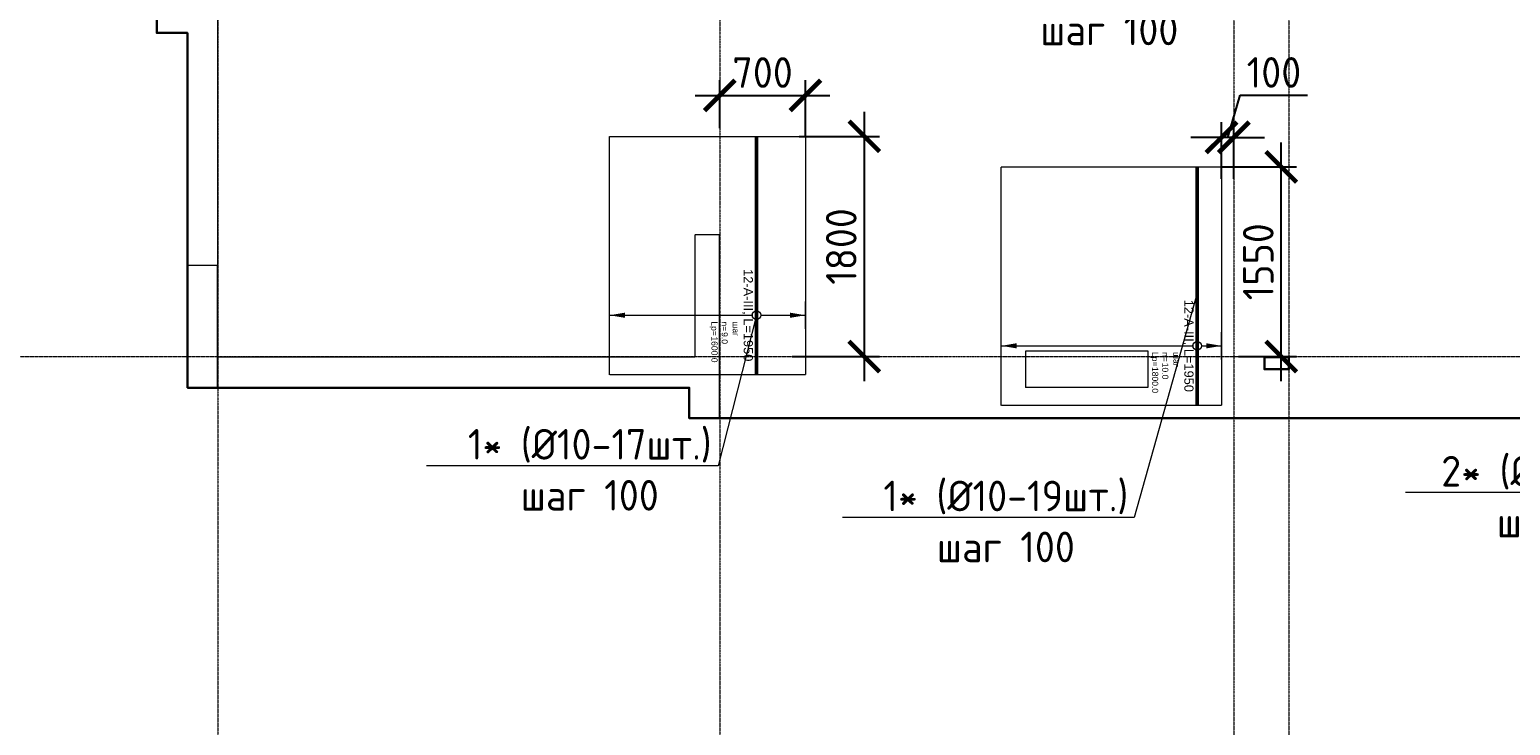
# Model space of a CAD drawing. Header units: millimetres. Extents: x -386473 to 311666, y -59273 to 291770.
# Tile 91 of 132: x 105168 to 117267, y 11801 to 17489. Entities that reach past the tile are written whole.
import ezdxf
from ezdxf import colors
from ezdxf.entities.mleader import LeaderData, LeaderLine
from ezdxf.enums import TextEntityAlignment as Align
from ezdxf.math import Vec2, Vec3

# ---------------------------------------------------------------- set-up
doc = ezdxf.new("R2010")
doc.units = ezdxf.units.MM
doc.set_wipeout_variables(frame=1)
for name, pattern in [('01 Штриховая _4 мм_', [6, 3.5, -2.5]), ('______5', [1100, 800, -100, 100, -100]), ('DASHED', [7, 5, -2, 0]), ('GOST2.303 4', [7, 5, -2, 0]), ('осевая', [50.8, 31.75, -6.35, 6.35, -6.35])]:
    doc.linetypes.add(name, pattern=pattern)
for name, color, linetype, lineweight in [('АрмСтер', 2, 'Continuous', 50), ('контур распр. стерхней', 2, 'GOST2.303 4', 20), ('Оси', 40, '______5', 18), ('Перекрытие ж_бетон', 1, 'Continuous', 30), ('подоснова', 151, 'Continuous', 5), ('РАЗМЕРЫ', 1, 'Continuous', 9), ('Э_отверстия', 2, 'Continuous', 100)]:
    doc.layers.add(name, color=color, linetype=linetype, lineweight=lineweight)
doc.layers.add('АрмСтер_атрибуты', color=2, linetype='Continuous', lineweight=0, plot=False)
doc.layers.add('Колонна_ бетон', color=7, linetype='Continuous', lineweight=50, true_color=0xb4b496)
doc.styles.add('GOST-2.304_Type-B', font='GOST_Common.ttf')
doc.styles.get("Standard").update_dxf_attribs({"font": 'arial.ttf'})
doc.styles.add('Аннотативный', font='arial.ttf')
doc.dimstyles.new('СПДС', dxfattribs={"dimscale": 100, "dimtxt": 2.5, "dimasz": 2.5, "dimexe": 1.25, "dimexo": 0, "dimtad": 1, "dimdec": 0, "dimtxsty": 'GOST-2.304_Type-B', "dimblk": 'ARCHTICK', "dimcen": 2.5, "dimdle": 2, "dimadec": 0, "dimazin": 2, "dimtfac": 0.75, "dimtdec": 0, "dimtmove": 1, "dimatfit": 3, "dimfxl": 1, "dimtolj": 1, "dimarcsym": 1})

# ---------------------------------------------------------------- blocks, each defined once
blk = doc.blocks.new('оси2')
at = {"layer": 'Оси', "color": 16, "linetype": 'осевая', "lineweight": 0, "ltscale": 0.25, "transparency": 33554687}
for p, q in [((983645.5, 5465.4), (983645.8, -20755.1)), ((987745.5, 5465.4), (987745.5, -20739.3)), ((991945.5, 4955.2), (991945.5, -20287.7)), ((992395.5, 4955.2), (992395.5, -20293.6)), ((979200, -14692.9), (1032582.1, -14692.9))]:
    blk.add_line(p, q, dxfattribs=at)
blk = doc.blocks.new('_None')
blk = doc.blocks.new('*U54')
at = {"layer": 'РАЗМЕРЫ'}
for p, q in [((112, 200), (-112, 200)), ((112, -1600), (-112, -1600))]:
    blk.add_line(p, q, dxfattribs=at)
at = {"layer": 'РАЗМЕРЫ', "ltscale": 15}
blk.add_line((0, -1600), (0, 200), dxfattribs=at)
at = {"layer": 'РАЗМЕРЫ'}
for points in [[(0, 200), (21, 75), (-21, 75)], [(0, -1600), (21, -1475), (-21, -1475)]]:
    blk.add_solid(points, dxfattribs=at)
at = {"layer": 'АрмСтер_атрибуты', "color": 215, "ltscale": 15, "style": 'Аннотативный'}
for s, p in [('шаг', (51, -194)), ('Lр=', (50, -368)), ('n=', (51, -285))]:
    blk.add_text(s, height=50, dxfattribs=at).set_placement(p)
at = {"layer": 'АрмСтер_атрибуты', "style": 'Аннотативный', "flags": 8}
blk.add_attdef('ПОЗ', (110, 30), '', height=75, dxfattribs=at)
at = {"layer": 'АрмСтер_атрибуты', "color": 215, "style": 'Аннотативный'}
for tag, p, flags in [('КОЛ', (138, -285), 8), ('ШАГ', (191, -194), 10), ('ШИРИНА', (173, -368), 8)]:
    blk.add_attdef(tag, p, '', height=50, dxfattribs=dict(at, flags=flags))
at = {"layer": 'АрмСтер_атрибуты', "flags": 9}
for tag, p in [('МАССА', (-1034, -1010)), ('ОБОЗНАЧЕНИЕ', (-1034, -1124))]:
    blk.add_attdef(tag, p, '', height=75, dxfattribs=at)
at = {"linetype": 'Continuous', "lineweight": 0}
blk.add_wipeout([(35, 0), (28, 21), (11, 33), (-11, 33), (-28, 21), (-35, 0), (-28, -21), (-11, -33), (11, -33), (28, -21)], dxfattribs=at)
at = {"color": 0, "linetype": 'ByBlock', "lineweight": -2, "ltscale": 100}
blk.add_line((-1463, 0), (487, 0), dxfattribs=at)
at = {"layer": 'РАЗМЕРЫ'}
blk.add_circle((0, 0), 35, dxfattribs=at)
at = {"layer": 'АрмСтер_атрибуты', "style": 'Аннотативный', "flags": 8}
blk.add_attdef('НАИМЕНОВАНИЕ', text='', height=75, dxfattribs=at).set_placement((0, -29), align=Align.TOP_CENTER)
blk = doc.blocks.new('_ArchTick')
at = {"color": 0, "linetype": 'ByBlock', "const_width": 0.15}
blk.add_lwpolyline([(-0.5, -0.5), (0.5, 0.5)], dxfattribs=at)
blk = doc.blocks.new('*D247')
at = {"layer": 'DEFPOINTS', "color": 0, "transparency": 16777216}
for p in [(114907, 16366), (115395, 16366), (115046, 14816)]:
    blk.add_point(p, dxfattribs=at)
at = {"layer": 'РАЗМЕРЫ', "color": 0, "lineweight": -2, "transparency": 16777216}
for p, q in [((115395, 14616), (115395, 16566)), ((114907, 16366), (115520, 16366)), ((115046, 14816), (115520, 14816))]:
    blk.add_line(p, q, dxfattribs=at)
at = {"layer": 'РАЗМЕРЫ', "color": 0, "lineweight": -2, "transparency": 16777216, "xscale": 250, "yscale": 250, "zscale": 250}
for p, rotation in [((115395, 16366), 90), ((115395, 14816), 270)]:
    blk.add_blockref('_ArchTick', p, dxfattribs=dict(at, rotation=rotation))
at = {"layer": 'РАЗМЕРЫ', "color": 0, "lineweight": 0, "transparency": 16777216, "insert": (115207, 15591), "char_height": 250, "attachment_point": 5, "rotation": 90, "style": 'GOST-2.304_Type-B'}
blk.add_mtext('\\A1;1550', dxfattribs=at)
blk = doc.blocks.new('*U252')
at = {"layer": 'РАЗМЕРЫ'}
for p, q in [((112, 400), (-112, 400)), ((112, -1200), (-112, -1200))]:
    blk.add_line(p, q, dxfattribs=at)
at = {"layer": 'РАЗМЕРЫ', "ltscale": 15}
blk.add_line((0, -1200), (0, 400), dxfattribs=at)
at = {"layer": 'РАЗМЕРЫ'}
for points in [[(0, 400), (21, 275), (-21, 275)], [(0, -1200), (21, -1075), (-21, -1075)]]:
    blk.add_solid(points, dxfattribs=at)
at = {"layer": 'АрмСтер_атрибуты', "color": 215, "ltscale": 15, "style": 'Аннотативный'}
for s, p in [('шаг', (51, -194)), ('Lр=', (50, -368)), ('n=', (51, -285))]:
    blk.add_text(s, height=50, dxfattribs=at).set_placement(p)
at = {"layer": 'АрмСтер_атрибуты', "style": 'Аннотативный', "flags": 8}
blk.add_attdef('ПОЗ', (110, 30), '', height=75, dxfattribs=at)
at = {"layer": 'АрмСтер_атрибуты', "color": 215, "style": 'Аннотативный'}
for tag, p, flags in [('КОЛ', (138, -285), 8), ('ШАГ', (191, -194), 10), ('ШИРИНА', (173, -368), 8)]:
    blk.add_attdef(tag, p, '', height=50, dxfattribs=dict(at, flags=flags))
at = {"layer": 'АрмСтер_атрибуты', "flags": 9}
for tag, p in [('МАССА', (-1034, -610)), ('ОБОЗНАЧЕНИЕ', (-1034, -724))]:
    blk.add_attdef(tag, p, '', height=75, dxfattribs=at)
at = {"linetype": 'Continuous', "lineweight": 0}
blk.add_wipeout([(35, 0), (28, 21), (11, 33), (-11, 33), (-28, 21), (-35, 0), (-28, -21), (-11, -33), (11, -33), (28, -21)], dxfattribs=at)
at = {"color": 0, "linetype": 'ByBlock', "lineweight": -2, "ltscale": 100}
blk.add_line((-1463, 0), (487, 0), dxfattribs=at)
at = {"layer": 'РАЗМЕРЫ'}
blk.add_circle((0, 0), 35, dxfattribs=at)
at = {"layer": 'АрмСтер_атрибуты', "style": 'Аннотативный', "flags": 8}
blk.add_attdef('НАИМЕНОВАНИЕ', text='', height=75, dxfattribs=at).set_placement((0, -29), align=Align.TOP_CENTER)
blk = doc.blocks.new('*D266')
at = {"layer": 'DEFPOINTS', "color": 0, "transparency": 16777216}
for p in [(111507, 16951), (110807, 16684), (111507, 16616)]:
    blk.add_point(p, dxfattribs=at)
at = {"layer": 'РАЗМЕРЫ', "color": 0, "lineweight": -2, "transparency": 16777216}
for p, q in [((110807, 16684), (110807, 17076)), ((111507, 16616), (111507, 17076)), ((110607, 16951), (111707, 16951))]:
    blk.add_line(p, q, dxfattribs=at)
at = {"layer": 'РАЗМЕРЫ', "color": 0, "lineweight": -2, "transparency": 16777216, "xscale": 250, "yscale": 250, "zscale": 250, "rotation": 180}
blk.add_blockref('_ArchTick', (110807, 16951), dxfattribs=at)
at = {"layer": 'РАЗМЕРЫ', "color": 0, "lineweight": -2, "transparency": 16777216, "xscale": 250, "yscale": 250, "zscale": 250}
blk.add_blockref('_ArchTick', (111507, 16951), dxfattribs=at)
at = {"layer": 'РАЗМЕРЫ', "color": 0, "lineweight": 0, "transparency": 16777216, "insert": (111157, 17138), "char_height": 250, "attachment_point": 5, "style": 'GOST-2.304_Type-B'}
blk.add_mtext('\\A1;700', dxfattribs=at)
blk = doc.blocks.new('*D267')
at = {"layer": 'DEFPOINTS', "color": 0, "transparency": 16777216}
for p in [(111457, 16616), (111398, 14816), (111988, 14816)]:
    blk.add_point(p, dxfattribs=at)
at = {"layer": 'РАЗМЕРЫ', "color": 0, "lineweight": -2, "transparency": 16777216}
for p, q in [((111988, 16816), (111988, 14616)), ((111457, 16616), (112113, 16616)), ((111398, 14816), (112113, 14816))]:
    blk.add_line(p, q, dxfattribs=at)
at = {"layer": 'РАЗМЕРЫ', "color": 0, "lineweight": -2, "transparency": 16777216, "xscale": 250, "yscale": 250, "zscale": 250}
for p, rotation in [((111988, 16616), 90), ((111988, 14816), 270)]:
    blk.add_blockref('_ArchTick', p, dxfattribs=dict(at, rotation=rotation))
at = {"layer": 'РАЗМЕРЫ', "color": 0, "lineweight": 0, "transparency": 16777216, "insert": (111800, 15716), "char_height": 250, "attachment_point": 5, "rotation": 90, "style": 'GOST-2.304_Type-B'}
blk.add_mtext('\\A1;1800', dxfattribs=at)
blk = doc.blocks.new('*D268')
at = {"layer": 'DEFPOINTS', "color": 0, "transparency": 16777216}
for p in [(114907, 16608), (114907, 16268), (115007, 16268)]:
    blk.add_point(p, dxfattribs=at)
at = {"layer": 'РАЗМЕРЫ', "color": 0, "lineweight": -2, "transparency": 16777216}
for p, q in [((114957, 16608), (115060, 16952)), ((115060, 16952), (115610, 16952)), ((114907, 16268), (114907, 16733)), ((115007, 16268), (115007, 16733)), ((114907, 16608), (114657, 16608)), ((115007, 16608), (114907, 16608)), ((115007, 16608), (114907, 16608)), ((115007, 16608), (115257, 16608))]:
    blk.add_line(p, q, dxfattribs=at)
at = {"layer": 'РАЗМЕРЫ', "color": 0, "lineweight": -2, "transparency": 16777216, "xscale": 250, "yscale": 250, "zscale": 250}
blk.add_blockref('_ArchTick', (114907, 16608), dxfattribs=at)
at = {"layer": 'РАЗМЕРЫ', "color": 0, "lineweight": -2, "transparency": 16777216, "xscale": 250, "yscale": 250, "zscale": 250, "rotation": 180}
blk.add_blockref('_ArchTick', (115007, 16608), dxfattribs=at)
at = {"layer": 'РАЗМЕРЫ', "color": 0, "lineweight": 0, "transparency": 16777216, "insert": (115335, 17139), "char_height": 250, "attachment_point": 5, "style": 'GOST-2.304_Type-B'}
blk.add_mtext('\\A1;100', dxfattribs=at)
blk = doc.blocks.new('стены подвала')
at = {"layer": 'Колонна_ бетон', "color": 252, "linetype": 'DASHED', "lineweight": 0, "ltscale": 0.3, "true_color": 0x939598, "transparency": 33554687}
for p, q in [((-198397, -23775, 160), (-198397, -24025, 160)), ((-197897, -23775, 160), (-197897, -26675, 160)), ((-198147, -24025, 160), (-198397, -24025, 160)), ((-198397, -24025, 160), (-198397, -24025, 160)), ((-198147, -24025, 160), (-198147, -26925, 160)), ((-198147, -24025, 160), (-198147, -24025, 160)), ((-193797, -25675, 160), (-193997, -25675, 160)), ((-193997, -25675, 160), (-193997, -26675, 160)), ((-193997, -25675, 160), (-193997, -25675, 160)), ((-193797, -27175, 160), (-193797, -25675, 160)), ((-193797, -25675, 160), (-193797, -25675, 160)), ((-193997, -26675, 160), (-197897, -26675, 160)), ((-197897, -26675, 160), (-197897, -26675, 160)), ((-193997, -26675, 160), (-193997, -26675, 160)), ((-191297, -26625, 160), (-191297, -26925, 160)), ((-191297, -26625, 160), (-190297, -26625, 160)), ((-190297, -26625, 160), (-190297, -26925, 160)), ((-198147, -26925, 160), (-194047, -26925, 160)), ((-198147, -26925, 160), (-198147, -26925, 160)), ((-194047, -26925, 160), (-194047, -27175, 160)), ((-194047, -26925, 160), (-194047, -26925, 160)), ((-190297, -26925, 160), (-191297, -26925, 160)), ((-193797, -27175, 160), (-194047, -27175, 160)), ((-194047, -27175, 160), (-194047, -27175, 160)), ((-193797, -27175, 160), (-193797, -27175, 160))]:
    blk.add_line(p, q, dxfattribs=at)
at = {"layer": 'Колонна_ бетон', "color": 252, "linetype": 'DASHED', "lineweight": 0, "ltscale": 0.3, "true_color": 0x939598, "transparency": 33554687, "elevation": 160}
for points in [[(-197897, -26675), (-197897, -26425), (-197897, -25925), (-198147, -25925)], [(-197897, -26675), (-197897, -26925)]]:
    blk.add_lwpolyline(points, dxfattribs=at)
blk.add_lwpolyline([(-197897, -25925), (-198147, -25925), (-198147, -26925), (-197897, -26925)], close=True, dxfattribs=at)
blk = doc.blocks.new('отверстия')
at = {"layer": 'Э_отверстия', "color": 5, "lineweight": 30}
blk.add_lwpolyline([(-183897, 74993), (-184097, 74993), (-184097, 74893), (-183897, 74893)], close=True, dxfattribs=at)

msp = doc.modelspace()

# ---------------------------------------------------------------- linework, layer by layer
at = {"layer": 'контур распр. стерхней', "linetype": '01 Штриховая _4 мм_'}
for points in [[(109907.1, 14666.3), (109907.1, 16616.3), (111507.1, 16616.3), (111507.1, 14666.3)], [(113107.1, 14416.3), (113107.1, 16366.3), (114907.1, 16366.3), (114907.1, 14416.3)]]:
    msp.add_lwpolyline(points, close=True, dxfattribs=at)
at = {"layer": 'Перекрытие ж_бетон'}
msp.add_lwpolyline([(106457.1, 14561.5), (110557.1, 14561.4), (110557.1, 14311.5), (147357.1, 14311.5), (147357.1, 14561.5), (153757.1, 14561.5), (153757.1, 31461.5), (106207.2, 31461.5), (106207.2, 17461.5), (106457.1, 17461.5), (106457.1, 14561.5)], dxfattribs=at)

# ---------------------------------------------------------------- block references
at = {"layer": 'подоснова', "color": 2, "ltscale": 0.3}
msp.add_blockref('оси2', (-876938.7, 29509.2), dxfattribs=at)

# ---------------------------------------------------------------- leaders
at = {"layer": 'подоснова', "color": 3, "ltscale": 0.3}
ml = msp.add_multileader_mtext('Standard', dxfattribs=at)
ml.set_content('2* (%%C10-27шт.)\\Pшаг 100', color=3, style='GOST-2.304_Type-B')
ml.set_leader_properties(color=256, linetype='ByLayer', lineweight=15)
ml.set_arrow_properties(name='NONE')
ml.build(insert=Vec2(0, 0))
ml.multileader.update_dxf_attribs({"text_left_attachment_type": 6, "text_right_attachment_type": 6, "dogleg_length": 0.1, "arrow_head_size": 18})
ctx = ml.context
ctx.base_point, ctx.char_height, ctx.arrow_head_size, ctx.landing_gap_size, ctx.plane_origin = Vec3(112891.3, 17728.2), 250, 18, 20, Vec3(106866.5, 22242.9)
ctx.left_attachment, ctx.right_attachment, ctx.text_align_type = 6, 6, 1
notes = []
notes.append((ctx, [(1, (1, 1, 0), (115088.2, 17728.2), (-1, 0), 0.1, [(0, [(115507.1, 19388.8)], 0, [])])]))
ctx.mtext.insert, ctx.mtext.alignment, ctx.mtext.flow_direction = Vec3(113989.7, 18028.2), 2, 5
ml = msp.add_multileader_mtext('Standard', dxfattribs=at)
ml.set_content('2* (%%C10-17шт.)\\Pшаг 100', color=3, style='GOST-2.304_Type-B')
ml.set_leader_properties(color=256, linetype='ByLayer', lineweight=15)
ml.set_arrow_properties(name='NONE')
ml.build(insert=Vec2(0, 0))
ml.multileader.update_dxf_attribs({"text_left_attachment_type": 6, "text_right_attachment_type": 6, "dogleg_length": 0.1, "arrow_head_size": 18})
ctx = ml.context
ctx.base_point, ctx.char_height, ctx.arrow_head_size, ctx.landing_gap_size, ctx.plane_origin = Vec3(116646.2, 13703.7), 250, 18, 20, Vec3(110666.5, 18389.6)
ctx.left_attachment, ctx.right_attachment, ctx.text_align_type = 6, 6, 1
notes.append((ctx, [(1, (1, 1, 0), (118793.2, 13703.7), (-1, 0), 0.1, [(0, [(119307.1, 15535.5)], 0, [])])]))
ctx.mtext.insert, ctx.mtext.alignment, ctx.mtext.flow_direction = Vec3(117719.6, 14003.7), 2, 5
ml = msp.add_multileader_mtext('Standard', dxfattribs=at)
ml.set_content('1* (%%C10-19шт.)\\Pшаг 100', color=3, style='GOST-2.304_Type-B')
ml.set_leader_properties(color=256, linetype='ByLayer', lineweight=15)
ml.set_arrow_properties(name='NONE')
ml.build(insert=Vec2(0, 0))
ml.multileader.update_dxf_attribs({"text_left_attachment_type": 6, "text_right_attachment_type": 6, "dogleg_length": 0.1, "arrow_head_size": 18})
ctx = ml.context
ctx.base_point, ctx.char_height, ctx.arrow_head_size, ctx.landing_gap_size, ctx.plane_origin = Vec3(112096.2, 13501.5), 250, 18, 20, Vec3(106066.5, 18187.5)
ctx.left_attachment, ctx.right_attachment, ctx.text_align_type = 6, 6, 1
notes.append((ctx, [(1, (1, 1, 0), (114193.2, 13501.5), (-1, 0), 0.1, [(0, [(114707.1, 15333.3)], 0, [])])]))
ctx.mtext.insert, ctx.mtext.alignment, ctx.mtext.flow_direction = Vec3(113144.6, 13801.5), 2, 5
ml = msp.add_multileader_mtext('Standard', dxfattribs=at)
ml.set_content('1* (%%C10-17шт.)\\Pшаг 100', color=3, style='GOST-2.304_Type-B')
ml.set_leader_properties(color=256, linetype='ByLayer', lineweight=15)
ml.set_arrow_properties(name='NONE')
ml.build(insert=Vec2(0, 0))
ml.multileader.update_dxf_attribs({"text_left_attachment_type": 6, "text_right_attachment_type": 6, "dogleg_length": 0.1, "arrow_head_size": 18})
ctx = ml.context
ctx.base_point, ctx.char_height, ctx.arrow_head_size, ctx.landing_gap_size, ctx.plane_origin = Vec3(108696.2, 13923.8), 250, 18, 20, Vec3(102666.5, 18609.7)
ctx.left_attachment, ctx.right_attachment, ctx.text_align_type = 6, 6, 1
notes.append((ctx, [(1, (1, 1, 0), (110793.2, 13923.8), (-1, 0), 0.1, [(0, [(111107.1, 15153.8)], 0, [])])]))
ctx.mtext.insert, ctx.mtext.alignment, ctx.mtext.flow_direction = Vec3(109744.6, 14223.8), 2, 5
for ctx, leaders in notes:
    for number, flags, end, landing, length, lines in leaders:
        leader = LeaderData()
        leader.index, (leader.has_last_leader_line, leader.has_dogleg_vector, leader.attachment_direction) = number, flags
        leader.last_leader_point, leader.dogleg_vector, leader.dogleg_length = Vec3(end), Vec3(landing), length
        for number, points, colour, breaks in lines:
            line = LeaderLine()
            line.index, line.vertices, line.color, line.breaks = number, Vec3.list(points), colors.encode_raw_color(colour), breaks
            leader.lines.append(line)
        ctx.leaders.append(leader)

# ---------------------------------------------------------------- next in the draw order: block references
at = {"layer": 'АрмСтер', "ltscale": 15}
ref = msp.add_blockref('*U252', (111107.1, 15153.8), dxfattribs=dict(at, rotation=270))
ref.add_attrib('НАИМЕНОВАНИЕ', '12-A-III, L=1950', dxfattribs={"layer": 'АрмСтер_атрибуты', "height": 75, "rotation": 270, "style": 'Аннотативный', "flags": 8}).set_placement((111077.8, 15153.8), align=Align.TOP_CENTER)
ref.add_attrib('КОЛ', '9.0', (110822, 15015.7), dxfattribs={"layer": 'АрмСтер_атрибуты', "color": 215, "height": 50, "rotation": 270, "style": 'Аннотативный', "flags": 8})
ref.add_attrib('ШИРИНА', '1600.0', (110739.3, 14980.9), dxfattribs={"layer": 'АрмСтер_атрибуты', "color": 215, "height": 50, "rotation": 270, "style": 'Аннотативный', "flags": 8})
ref = msp.add_blockref('*U54', (114707.1, 14903.8), dxfattribs=dict(at, rotation=270))
ref.add_attrib('НАИМЕНОВАНИЕ', '12-A-III, L=1950', dxfattribs={"layer": 'АрмСтер_атрибуты', "height": 75, "rotation": 270, "style": 'Аннотативный', "flags": 8}).set_placement((114677.8, 14903.8), align=Align.TOP_CENTER)
ref.add_attrib('КОЛ', '10.0', (114422, 14765.7), dxfattribs={"layer": 'АрмСтер_атрибуты', "color": 215, "height": 50, "rotation": 270, "style": 'Аннотативный', "flags": 8})
ref.add_attrib('ШИРИНА', '1800.0', (114339.3, 14730.9), dxfattribs={"layer": 'АрмСтер_атрибуты', "color": 215, "height": 50, "rotation": 270, "style": 'Аннотативный', "flags": 8})

# ---------------------------------------------------------------- next in the draw order: block references
at = {"layer": 'РАЗМЕРЫ'}
msp.add_blockref('стены подвала', (304601.5, 41486.8), dxfattribs=at)
at = {"layer": 'РАЗМЕРЫ', "color": 6}
msp.add_blockref('отверстия', (299353.9, -60180.9, 160), dxfattribs=at)

# ---------------------------------------------------------------- next in the draw order: dimensions: what is measured, and where the dimension line sits
at = {"layer": 'РАЗМЕРЫ', "color": 1, "lineweight": 0}
for base, p1, p2, picture, middle in [((111507.1, 16951), (110806.9, 16683.6), (111507.1, 16616.3), '*D266', (111157, 17138.5)), ((114907.1, 16608.2), (115006.9, 16268.4), (114907.1, 16268.4), '*D268', (115122.6, 17139.5))]:
    dim = msp.add_linear_dim(base=base, p1=p1, p2=p2, dimstyle='СПДС', dxfattribs=at)
    dim.commit()
    dim.dimension.update_dxf_attribs({"geometry": picture, "text_midpoint": middle})
for base, p1, p2, angle, picture, middle in [((111987.7, 14816.3), (111457, 16616.3), (111398.5, 14816.3), 90, '*D267', (111800.2, 15716.3)), ((115394.7, 16366.3), (115046, 14816.3), (114907.1, 16366.3), 270, '*D247', (115207.2, 15591.3))]:
    dim = msp.add_linear_dim(base=base, p1=p1, p2=p2, angle=angle, dimstyle='СПДС', dxfattribs=at)
    dim.commit()
    dim.dimension.update_dxf_attribs({"geometry": picture, "text_midpoint": middle})

doc.saveas('drawing.dxf')
